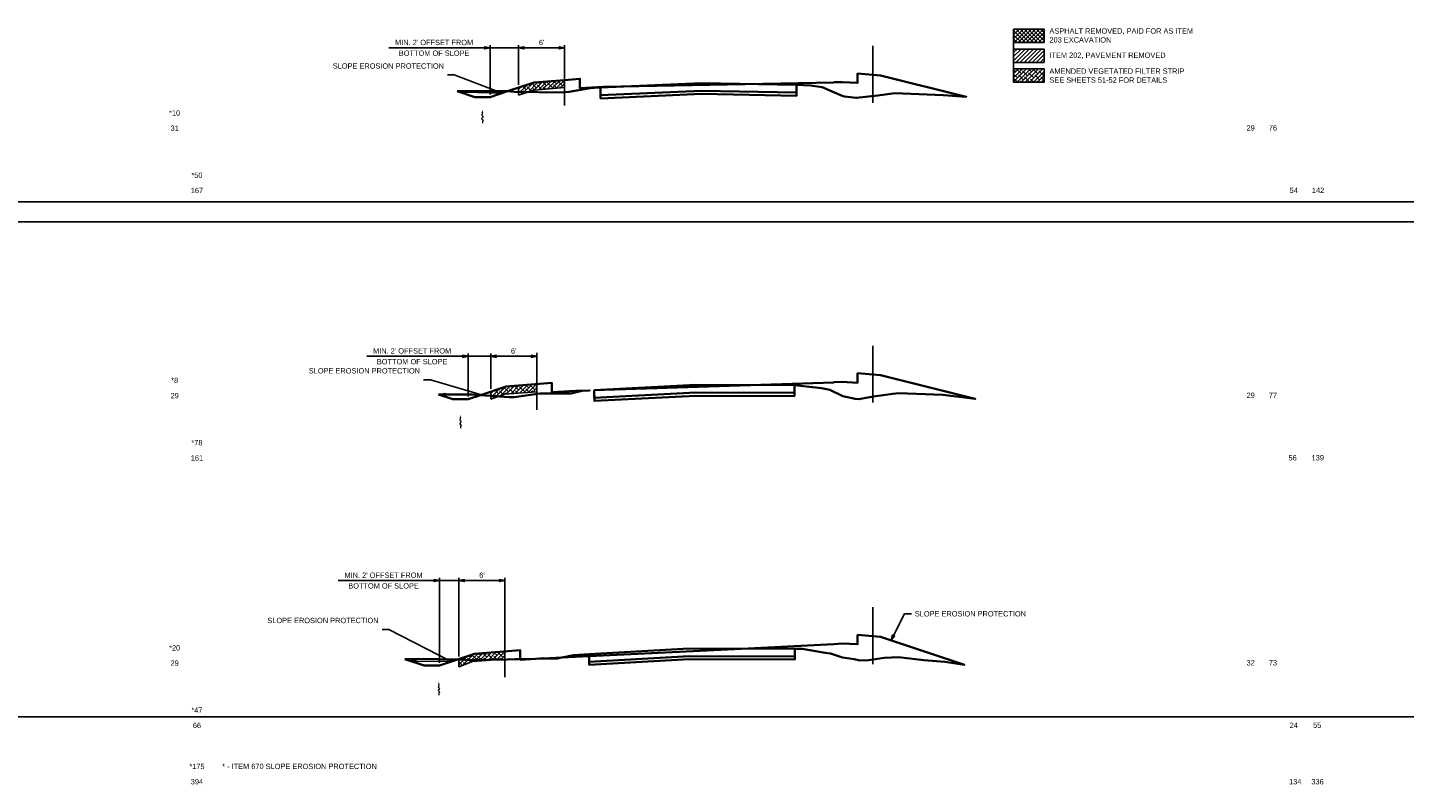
# Model space of a CAD drawing. Header units: feet. Extents: x 2296963 to 2300087, y 574586 to 575596.
# Tile 8 of 9: x 2299084 to 2299264, y 574600 to 574699. Entities that reach past the tile are written whole.
import ezdxf
from ezdxf import colors
from ezdxf.entities.mleader import LeaderData, LeaderLine
from ezdxf.enums import TextEntityAlignment as Align
from ezdxf.math import Vec2, Vec3

# ---------------------------------------------------------------- set-up
doc = ezdxf.new("R2010")
doc.units = ezdxf.units.FT
doc.header["$LTSCALE"] = 5
doc.header["$MEASUREMENT"] = 0
for name, color, linetype in [('DR_P_Flow_Arrow', 151, 'Continuous'), ('DR_P_Text', 7, 'Continuous'), ('SH_Text', 7, 'Continuous'), ('XS_P_Annotation', 7, 'Continuous'), ('XS_P_Finished_Grade_Seeded', 3, 'Continuous'), ('XS_P_Undercut', 230, 'Continuous'), ('XS_P_Undercut2', 230, 'Continuous')]:
    doc.layers.add(name, color=color, linetype=linetype)
doc.layers.add('SC_Scratch1', color=7, linetype='Continuous', plot=False)
doc.layers.add('VL_Cut_Volume', color=3, linetype='Continuous', lineweight=35, true_color=0x00ff00, plot=False)
doc.layers.add('VL_Fill_Volume', color=5, linetype='Continuous', lineweight=35, true_color=0x0000ff, plot=False)
doc.styles.add('Slanted-Normal', font='font31.shx', dxfattribs={"height": 0.14})
doc.dimstyles.new('Dec-0  Slanted', dxfattribs={"dimtxt": 0.14, "dimasz": 0.14, "dimexe": 0.07, "dimexo": 0.07, "dimgap": 0.07, "dimtad": 1, "dimdec": 0, "dimzin": 3, "dimdsep": 46, "dimtxsty": 'Slanted-Normal', "dimblk": 'Dim1', "dimcen": 0, "dimclrd": 95, "dimclre": 95, "dimclrt": 7, "dimaunit": 1, "dimadec": 5, "dimazin": 3, "dimtfac": 1, "dimtdec": 0, "dimtmove": 1, "dimatfit": 0, "dimldrblk": 'Dim1', "dimfxl": 1, "dimtolj": 1, "dimtzin": 0, "dimlwd": -1, "dimlwe": -1, "dimarcsym": 0})

# ---------------------------------------------------------------- blocks, each defined once
blk = doc.blocks.new('DFL-P')
at = {"layer": 'DR_P_Flow_Arrow', "color": 151, "linetype": 'Continuous', "lineweight": 13}
blk.add_open_spline([(-0.08, 0), (-0.081, 0), (-0.082, 0), (-0.083, 0), (-0.094, 0), (-0.105, 0.005), (-0.116, 0.008), (-0.123, 0.01), (-0.131, 0.013), (-0.137, 0.015), (-0.152, 0.02), (-0.165, -0.02), (-0.179, -0.022), (-0.195, -0.023), (-0.212, 0.018), (-0.228, 0.019), (-0.245, 0.021), (-0.266, -0.028), (-0.284, -0.022), (-0.29, -0.02), (-0.287, 0.001), (-0.295, 0.001), (-0.313, 0), (-0.332, 0), (-0.35, 0)], degree=3, knots=[0, 0, 0, 0, 0.009646, 0.009646, 0.009646, 0.112481, 0.112481, 0.112481, 0.179673, 0.179673, 0.179673, 0.350625, 0.350625, 0.350625, 0.544565, 0.544565, 0.544565, 0.756426, 0.756426, 0.756426, 0.832712, 0.832712, 0.832712, 1, 1, 1, 1], dxfattribs=at)
at = {"layer": 'DR_P_Flow_Arrow', "color": 151, "linetype": 'Continuous', "lineweight": 0, "extrusion": (0, 0, -1)}
blk.add_solid([(0.08, 0.021), (0, 0), (0.08, -0.021)], dxfattribs=at)
blk = doc.blocks.new('Dim1')
h = blk.add_hatch(color=4)
h.dxf.hatch_style = 1
h.paths.add_polyline_path([(0, 0), (-1, -0.2), (-1, 0.2)])
at = {"color": 4}
blk.add_lwpolyline([(0, 0), (-1, -0.2), (-1, 0.2), (0, 0)], dxfattribs=at)
blk = doc.blocks.new('*D965')
at = {"layer": 'Defpoints', "color": 0, "transparency": 16777216}
for p in [(2299140.06, 574626.54), (2299140.06, 574616.27), (2299146.09, 574617.26)]:
    blk.add_point(p, dxfattribs=at)
at = {"layer": 'SH_Text', "color": 95, "linetype": 'Continuous', "transparency": 16777216}
for p, q in [((2299140.06, 574616.62), (2299140.06, 574626.89)), ((2299145.39, 574626.54), (2299140.76, 574626.54)), ((2299146.09, 574617.61), (2299146.09, 574626.89))]:
    blk.add_line(p, q, dxfattribs=at)
at = {"layer": 'SH_Text', "color": 95, "transparency": 16777216, "xscale": 0.7000000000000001, "yscale": 0.7000000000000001, "zscale": 0.7000000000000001, "rotation": 180}
blk.add_blockref('Dim1', (2299140.06, 574626.54), dxfattribs=at)
at = {"layer": 'SH_Text', "color": 95, "transparency": 16777216, "xscale": 0.7000000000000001, "yscale": 0.7000000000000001, "zscale": 0.7000000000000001}
blk.add_blockref('Dim1', (2299146.09, 574626.54), dxfattribs=at)
at = {"layer": 'SH_Text', "color": 7, "transparency": 16777216, "insert": (2299143.08, 574627.24), "char_height": 0.7, "attachment_point": 5, "style": 'Slanted-Normal'}
blk.add_mtext("\\A1;6'", dxfattribs=at)
blk = doc.blocks.new('*D966')
at = {"layer": 'Defpoints', "color": 0, "transparency": 16777216}
for p in [(2299144.24, 574655.89), (2299150.25, 574652.26), (2299144.24, 574651.26)]:
    blk.add_point(p, dxfattribs=at)
at = {"layer": 'SH_Text', "color": 95, "linetype": 'Continuous', "transparency": 16777216}
for p, q in [((2299144.24, 574651.61), (2299144.24, 574656.24)), ((2299149.55, 574655.89), (2299144.94, 574655.89)), ((2299150.25, 574652.61), (2299150.25, 574656.24))]:
    blk.add_line(p, q, dxfattribs=at)
at = {"layer": 'SH_Text', "color": 95, "transparency": 16777216, "xscale": 0.7000000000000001, "yscale": 0.7000000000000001, "zscale": 0.7000000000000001, "rotation": 180}
blk.add_blockref('Dim1', (2299144.24, 574655.89), dxfattribs=at)
at = {"layer": 'SH_Text', "color": 95, "transparency": 16777216, "xscale": 0.7000000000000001, "yscale": 0.7000000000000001, "zscale": 0.7000000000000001}
blk.add_blockref('Dim1', (2299150.25, 574655.89), dxfattribs=at)
at = {"layer": 'SH_Text', "color": 7, "transparency": 16777216, "insert": (2299147.24, 574656.59), "char_height": 0.7, "attachment_point": 5, "style": 'Slanted-Normal'}
blk.add_mtext("\\A1;6'", dxfattribs=at)
blk = doc.blocks.new('*D967')
at = {"layer": 'Defpoints', "color": 0, "transparency": 16777216}
for p in [(2299147.88, 574696.25), (2299153.9, 574692.04), (2299147.88, 574691.05)]:
    blk.add_point(p, dxfattribs=at)
at = {"layer": 'SH_Text', "color": 95, "linetype": 'Continuous', "transparency": 16777216}
for p, q in [((2299147.88, 574691.4), (2299147.88, 574696.6)), ((2299153.2, 574696.25), (2299148.58, 574696.25)), ((2299153.9, 574692.39), (2299153.9, 574696.6))]:
    blk.add_line(p, q, dxfattribs=at)
at = {"layer": 'SH_Text', "color": 95, "transparency": 16777216, "xscale": 0.7000000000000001, "yscale": 0.7000000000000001, "zscale": 0.7000000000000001, "rotation": 180}
blk.add_blockref('Dim1', (2299147.88, 574696.25), dxfattribs=at)
at = {"layer": 'SH_Text', "color": 95, "transparency": 16777216, "xscale": 0.7000000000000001, "yscale": 0.7000000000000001, "zscale": 0.7000000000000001}
blk.add_blockref('Dim1', (2299153.9, 574696.25), dxfattribs=at)
at = {"layer": 'SH_Text', "color": 7, "transparency": 16777216, "insert": (2299150.89, 574696.95), "char_height": 0.7, "attachment_point": 5, "style": 'Slanted-Normal'}
blk.add_mtext("\\A1;6'", dxfattribs=at)
blk = doc.blocks.new('*D984')
at = {"layer": 'Defpoints', "color": 0, "transparency": 16777216}
for p in [(2299137.52, 574626.54), (2299140.06, 574616.27), (2299137.52, 574615.42)]:
    blk.add_point(p, dxfattribs=at)
at = {"layer": 'SH_Text', "color": 95, "linetype": 'Continuous', "transparency": 16777216}
for p, q in [((2299136.82, 574626.54), (2299124.28, 574626.54)), ((2299137.52, 574615.77), (2299137.52, 574626.89)), ((2299140.06, 574626.54), (2299137.52, 574626.54)), ((2299140.06, 574616.62), (2299140.06, 574626.89)), ((2299140.76, 574626.54), (2299141.46, 574626.54))]:
    blk.add_line(p, q, dxfattribs=at)
at = {"layer": 'SH_Text', "color": 95, "transparency": 16777216, "xscale": 0.7000000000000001, "yscale": 0.7000000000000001, "zscale": 0.7000000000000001}
blk.add_blockref('Dim1', (2299137.52, 574626.54), dxfattribs=at)
at = {"layer": 'SH_Text', "color": 95, "transparency": 16777216, "xscale": 0.7000000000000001, "yscale": 0.7000000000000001, "zscale": 0.7000000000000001, "rotation": 180}
blk.add_blockref('Dim1', (2299140.06, 574626.54), dxfattribs=at)
at = {"layer": 'SH_Text', "color": 7, "transparency": 16777216, "char_height": 0.7, "width": 11.3973, "attachment_point": 5, "style": 'Slanted-Normal'}
for s, insert in [("\\A1;MIN. 2' OFFSET FROM", (2299130.2, 574627.24)), ('\\A1;BOTTOM OF SLOPE', (2299130.2, 574625.84))]:
    blk.add_mtext(s, dxfattribs=dict(at, insert=insert))
blk = doc.blocks.new('*D985')
at = {"layer": 'Defpoints', "color": 0, "transparency": 16777216}
for p in [(2299141.26, 574655.89), (2299141.26, 574650.27), (2299144.23, 574651.26)]:
    blk.add_point(p, dxfattribs=at)
at = {"layer": 'SH_Text', "color": 95, "linetype": 'Continuous', "transparency": 16777216}
for p, q in [((2299140.56, 574655.89), (2299128.02, 574655.89)), ((2299141.26, 574650.62), (2299141.26, 574656.24)), ((2299144.23, 574655.89), (2299141.26, 574655.89)), ((2299144.23, 574651.61), (2299144.23, 574656.24)), ((2299144.93, 574655.89), (2299145.63, 574655.89))]:
    blk.add_line(p, q, dxfattribs=at)
at = {"layer": 'SH_Text', "color": 95, "transparency": 16777216, "xscale": 0.7000000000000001, "yscale": 0.7000000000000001, "zscale": 0.7000000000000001}
blk.add_blockref('Dim1', (2299141.26, 574655.89), dxfattribs=at)
at = {"layer": 'SH_Text', "color": 95, "transparency": 16777216, "xscale": 0.7000000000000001, "yscale": 0.7000000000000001, "zscale": 0.7000000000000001, "rotation": 180}
blk.add_blockref('Dim1', (2299144.23, 574655.89), dxfattribs=at)
at = {"layer": 'SH_Text', "color": 7, "transparency": 16777216, "char_height": 0.7, "width": 11.3973, "attachment_point": 5, "style": 'Slanted-Normal'}
for s, insert in [("\\A1;MIN. 2' OFFSET FROM", (2299133.94, 574656.59)), ('\\A1;BOTTOM OF SLOPE', (2299133.94, 574655.19))]:
    blk.add_mtext(s, dxfattribs=dict(at, insert=insert))
blk = doc.blocks.new('*D986')
at = {"layer": 'Defpoints', "color": 0, "transparency": 16777216}
for p in [(2299144.14, 574696.25), (2299144.14, 574689.8), (2299147.88, 574691.05)]:
    blk.add_point(p, dxfattribs=at)
at = {"layer": 'SH_Text', "color": 95, "linetype": 'Continuous', "transparency": 16777216}
for p, q in [((2299143.44, 574696.25), (2299130.9, 574696.25)), ((2299144.14, 574690.15), (2299144.14, 574696.6)), ((2299147.88, 574696.25), (2299144.14, 574696.25)), ((2299147.88, 574691.4), (2299147.88, 574696.6)), ((2299148.58, 574696.25), (2299149.28, 574696.25))]:
    blk.add_line(p, q, dxfattribs=at)
at = {"layer": 'SH_Text', "color": 95, "transparency": 16777216, "xscale": 0.7000000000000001, "yscale": 0.7000000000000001, "zscale": 0.7000000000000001}
blk.add_blockref('Dim1', (2299144.14, 574696.25), dxfattribs=at)
at = {"layer": 'SH_Text', "color": 95, "transparency": 16777216, "xscale": 0.7000000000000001, "yscale": 0.7000000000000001, "zscale": 0.7000000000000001, "rotation": 180}
blk.add_blockref('Dim1', (2299147.88, 574696.25), dxfattribs=at)
at = {"layer": 'SH_Text', "color": 7, "transparency": 16777216, "char_height": 0.7, "width": 11.3973, "attachment_point": 5, "style": 'Slanted-Normal'}
for s, insert in [("\\A1;MIN. 2' OFFSET FROM", (2299136.82, 574696.95)), ('\\A1;BOTTOM OF SLOPE', (2299136.82, 574695.55))]:
    blk.add_mtext(s, dxfattribs=dict(at, insert=insert))

msp = doc.modelspace()

# ---------------------------------------------------------------- hatches: boundary and pattern name
at = {"layer": 'XS_P_Finished_Grade_Seeded'}
h = msp.add_hatch(dxfattribs=at)
h.set_pattern_fill('ANSI38', color=256, scale=3)
h.set_pattern_definition([(45, (699.99862, 25.5655), (-0.265165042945, 0.265165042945), []), (135, (699.99862, 25.5655), (-0.795495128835, 0.265165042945), [0.9375, -0.5625])])
h.paths.add_polyline_path([(2299216.663, 574693.49), (2299212.663, 574693.49), (2299212.663, 574691.74), (2299216.663, 574691.74)])
h = msp.add_hatch(dxfattribs=at)
h.set_pattern_fill('ANSI38', color=256, scale=3)
h.set_pattern_definition([(45, (1054.3922, -3.83522), (-0.265165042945, 0.265165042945), []), (135, (1054.3922, -3.83522), (-0.795495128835, 0.265165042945), [0.9375, -0.5625])])
h.paths.add_polyline_path([(2299147.877, 574690.051), (2299149.914, 574690.734), (2299153.896, 574691.044), (2299153.896, 574692.044), (2299149.896, 574691.724), (2299147.877, 574691.051)])
h = msp.add_hatch(dxfattribs=at)
h.set_pattern_fill('ANSI38', color=256, scale=3)
h.set_pattern_definition([(45, (1050.7477, -43.62395), (-0.265165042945, 0.265165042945), []), (135, (1050.7477, -43.62395), (-0.795495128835, 0.265165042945), [0.9375, -0.5625])])
h.paths.add_polyline_path([(2299144.232, 574650.264), (2299146.01, 574650.925), (2299150.246, 574651.255), (2299150.246, 574652.255), (2299146.251, 574651.935), (2299144.232, 574651.264)])
h = msp.add_hatch(dxfattribs=at)
h.set_pattern_fill('ANSI38', color=256, scale=3)
h.set_pattern_definition([(45, (1046.5801, -78.61575), (-0.265165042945, 0.265165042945), []), (135, (1046.5801, -78.61575), (-0.795495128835, 0.265165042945), [0.9375, -0.5625])])
h.paths.add_polyline_path([(2299140.065, 574615.267), (2299141.842, 574615.934), (2299146.069, 574616.263), (2299146.069, 574617.263), (2299142.084, 574616.944), (2299140.065, 574616.27)])
at = {"layer": 'XS_P_Undercut'}
h = msp.add_hatch(dxfattribs=at)
h.set_pattern_fill('ANSI37', color=256, scale=3)
h.set_pattern_definition([(45, (1220.0173, -6.69204), (-0.265165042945, 0.265165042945), []), (135, (1220.0173, -6.69204), (-0.265165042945, -0.265165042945), [])])
h.paths.add_polyline_path([(2299216.663, 574698.709), (2299212.663, 574698.709), (2299212.663, 574696.959), (2299216.663, 574696.959)])
at = {"layer": 'XS_P_Undercut2'}
h = msp.add_hatch(dxfattribs=at)
h.set_pattern_fill('ANSI31', color=256, scale=3)
h.set_pattern_definition([(45, (1224.9976, -0.32678), (-0.265165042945, 0.265165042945), [])])
h.paths.add_polyline_path([(2299216.663, 574696.1), (2299212.663, 574696.1), (2299212.663, 574694.35), (2299216.663, 574694.35)])

# ---------------------------------------------------------------- linework, layer by layer
at = {"layer": 'SC_Scratch1', "flags": 128}
for points in [[(2299212.663, 574696.1), (2299212.663, 574696.959)], [(2299153.896, 574688.691), (2299153.896, 574696.144)], [(2299194.22, 574689.051), (2299194.22, 574696.504)], [(2299212.663, 574693.49), (2299212.663, 574694.35)], [(2299911.811, 574676.1), (2297852.707, 574676.1)], [(2299911.811, 574673.49), (2297852.707, 574673.49)], [(2299194.22, 574649.821), (2299194.22, 574657.275)], [(2299150.246, 574648.902), (2299150.246, 574656.355)], [(2299194.22, 574615.592), (2299194.22, 574623.045)], [(2299146.086, 574613.911), (2299146.086, 574621.364)], [(2300086.81, 574608.709), (2298027.706, 574608.709)]]:
    msp.add_lwpolyline(points, dxfattribs=at)
at = {"layer": 'SH_Text', "flags": 128}
for points in [[(2299212.663, 574698.709), (2299216.663, 574698.709), (2299216.663, 574696.959), (2299212.663, 574696.959)], [(2299212.663, 574696.1), (2299216.663, 574696.1), (2299216.663, 574694.35), (2299212.663, 574694.35)], [(2299212.663, 574693.49), (2299216.663, 574693.49), (2299216.663, 574691.74), (2299212.663, 574691.74)]]:
    msp.add_lwpolyline(points, close=True, dxfattribs=at)
at = {"layer": 'VL_Cut_Volume', "flags": 128}
for points in [[(2299158.6, 574691.062), (2299158.61, 574690.062), (2299171.828, 574690.645), (2299184.258, 574690.407), (2299184.268, 574691.407), (2299171.828, 574691.645)], [(2299139.841, 574690.569), (2299142.136, 574689.804), (2299144.136, 574689.804), (2299146.416, 574690.564), (2299142.441, 574690.579)], [(2299157.783, 574651.46), (2299157.783, 574650.46), (2299171.093, 574651.134), (2299183.982, 574651.1), (2299183.982, 574652.1), (2299171.093, 574652.134)], [(2299137.373, 574650.901), (2299139.259, 574650.273), (2299141.259, 574650.273), (2299142.879, 574650.813), (2299141.791, 574650.891)], [(2299150.094, 574616.31), (2299152.957, 574616.361), (2299153.474, 574616.462), (2299157.106, 574616.641), (2299157.114, 574615.926), (2299170.219, 574616.66), (2299184.031, 574616.608), (2299184.038, 574617.608), (2299170.219, 574617.66), (2299157.104, 574616.926), (2299155.062, 574616.771), (2299153.572, 574616.483), (2299151.185, 574616.349), (2299151.185, 574616.376)], [(2299133.001, 574616.263), (2299135.523, 574615.423), (2299137.523, 574615.423), (2299139.863, 574616.203), (2299134.724, 574616.294)], [(2299148.086, 574616.275), (2299148.086, 574616.19), (2299150.094, 574616.31)]]:
    msp.add_lwpolyline(points, close=True, dxfattribs=at)
at = {"layer": 'VL_Fill_Volume', "flags": 128}
for points in [[(2299146.416, 574690.564), (2299147.338, 574690.505), (2299153.575, 574690.412), (2299154.497, 574690.484), (2299157.236, 574690.987), (2299158.401, 574691.043), (2299158.6, 574691.062), (2299158.61, 574689.645), (2299171.828, 574690.228), (2299184.258, 574689.99), (2299184.268, 574691.407), (2299186.069, 574691.329), (2299187.607, 574691.087), (2299190.206, 574689.953), (2299190.522, 574689.869), (2299192.068, 574689.701), (2299194.911, 574690.037), (2299197.12, 574690.312), (2299203.452, 574690.054), (2299206.462, 574689.842), (2299195.233, 574692.649), (2299192.233, 574692.889), (2299192.233, 574691.655), (2299190.233, 574691.775), (2299189.15, 574691.757), (2299189.15, 574691.72), (2299158.989, 574691.156), (2299155.896, 574690.97), (2299155.896, 574692.204), (2299153.881, 574692.043), (2299149.896, 574691.724)], [(2299157.783, 574651.435), (2299157.793, 574650.043), (2299171.093, 574650.718), (2299183.972, 574650.683), (2299183.982, 574652.1), (2299187.535, 574651.723), (2299188.606, 574651.5), (2299190.301, 574650.65), (2299191.912, 574650.329), (2299192.416, 574650.283), (2299194.315, 574650.633), (2299196.857, 574650.984), (2299197.634, 574651.048), (2299202.239, 574650.908), (2299203.41, 574650.846), (2299207.643, 574650.318), (2299195.233, 574653.42), (2299192.233, 574653.66), (2299192.233, 574652.426), (2299190.233, 574652.546), (2299189.15, 574652.51), (2299189.15, 574652.473)], [(2299142.879, 574650.813), (2299146.636, 574650.542), (2299147.29, 574650.533), (2299150.657, 574651.011), (2299152.233, 574651.04), (2299154.712, 574651.04), (2299156.212, 574651.353), (2299157.173, 574651.415), (2299155.341, 574651.367), (2299152.246, 574651.181), (2299152.246, 574652.415), (2299146.246, 574651.935)], [(2299157.104, 574616.641), (2299157.114, 574615.509), (2299170.219, 574616.244), (2299184.028, 574616.192), (2299184.038, 574617.608), (2299185.009, 574617.592), (2299187.986, 574617.105), (2299188.716, 574617.015), (2299190.253, 574616.48), (2299191.781, 574616.236), (2299192.557, 574616.091), (2299193.659, 574616.124), (2299195.78, 574616.435), (2299197.615, 574616.504), (2299200.93, 574616.126), (2299203.685, 574615.914), (2299206.226, 574615.527), (2299195.233, 574619.191), (2299192.233, 574619.431), (2299192.233, 574618.197), (2299190.233, 574618.317), (2299189.15, 574618.226), (2299177.029, 574617.626)], [(2299139.863, 574616.203), (2299140.837, 574616.186), (2299141.724, 574616.109), (2299146.382, 574616.199), (2299147.485, 574616.276), (2299148.086, 574616.275), (2299148.086, 574617.424), (2299142.084, 574616.944)]]:
    msp.add_lwpolyline(points, close=True, dxfattribs=at)
at = {"layer": 'XS_P_Finished_Grade_Seeded', "flags": 128}
for points in [[(2299147.877, 574690.051), (2299149.914, 574690.734), (2299153.896, 574691.044), (2299153.896, 574692.044), (2299149.896, 574691.724), (2299147.877, 574691.051)], [(2299144.232, 574650.264), (2299146.01, 574650.925), (2299150.246, 574651.255), (2299150.246, 574652.255), (2299146.251, 574651.935), (2299144.232, 574651.264)], [(2299140.065, 574615.267), (2299141.842, 574615.934), (2299146.069, 574616.263), (2299146.069, 574617.263), (2299142.084, 574616.944), (2299140.065, 574616.27)]]:
    msp.add_lwpolyline(points, close=True, dxfattribs=at)

# ---------------------------------------------------------------- block references
at = {"layer": 'DR_P_Text', "xscale": 5, "yscale": 5, "zscale": 5, "rotation": 90}
for p in [(2299143.136, 574688.147), (2299140.259, 574648.222), (2299137.434, 574613.303)]:
    msp.add_blockref('DFL-P', p, dxfattribs=at)

# ---------------------------------------------------------------- texts
at = {"layer": 'SH_Text', "style": 'Slanted-Normal'}
for s, p in [('54', (2299248.799, 574677.259)), ('142', (2299251.705, 574677.259)), ('56', (2299248.654, 574642.259)), ('139', (2299251.672, 574642.259)), ('24', (2299248.793, 574607.259)), ('55', (2299251.863, 574607.259))]:
    msp.add_text(s, height=0.7, dxfattribs=at).set_placement(p)
at = {"layer": 'SH_Text', "char_height": 0.7, "attachment_point": 4, "style": 'Slanted-Normal'}
for s, insert, width in [('ASPHALT REMOVED, PAID FOR AS ITEM 203 EXCAVATION', (2299217.354, 574697.873), 18.5), ('ITEM 202, PAVEMENT REMOVED', (2299217.354, 574695.225), 18.26421), ('AMENDED VEGETATED FILTER STRIP\\PSEE SHEETS 51-52 FOR DETAILS', (2299217.354, 574692.615), 18.26421)]:
    msp.add_mtext(s, dxfattribs=dict(at, insert=insert, width=width))
at = {"layer": 'SH_Text', "linetype": 'ByBlock', "char_height": 0.7, "attachment_point": 5, "style": 'Slanted-Normal'}
for s, insert in [('29', (2299243.691, 574685.776)), ('76', (2299246.608, 574685.776)), ('29', (2299243.691, 574650.776)), ('77', (2299246.608, 574650.776)), ('32', (2299243.691, 574615.776)), ('73', (2299246.608, 574615.776))]:
    msp.add_mtext(s, dxfattribs=dict(at, insert=insert))
at = {"layer": 'XS_P_Annotation', "style": 'Slanted-Normal'}
for s, p in [('*10', (2299102.859, 574687.739)), ('31', (2299102.859, 574685.739)), ('*50', (2299105.775, 574679.586)), ('167', (2299105.775, 574677.586)), ('*8', (2299102.859, 574652.739)), ('29', (2299102.859, 574650.739)), ('*78', (2299105.775, 574644.586)), ('161', (2299105.775, 574642.586)), ('*20', (2299102.859, 574617.739)), ('29', (2299102.859, 574615.739)), ('*47', (2299105.775, 574609.586)), ('66', (2299105.775, 574607.586)), ('*175', (2299105.775, 574602.223)), ('394', (2299105.775, 574600.223)), ('134', (2299249.526, 574600.223)), ('336', (2299252.442, 574600.223))]:
    msp.add_text(s, height=0.7, dxfattribs=at).set_placement(p, align=Align.MIDDLE_CENTER)
msp.add_text('* - ITEM 670 SLOPE EROSION PROTECTION', height=0.7, dxfattribs=at).set_placement((2299109.078, 574602.223), align=Align.MIDDLE_LEFT)

# ---------------------------------------------------------------- dimensions: what is measured, and where the dimension line sits
at = {"layer": 'SH_Text'}
for base, p1, p2, picture, middle in [((2299144.136, 574696.249), (2299147.877, 574691.051), (2299144.136, 574689.804), '*D986', (2299136.817, 574696.249)), ((2299141.259, 574655.893), (2299144.233, 574651.264), (2299141.259, 574650.273), '*D985', (2299133.939, 574655.893)), ((2299137.523, 574626.543), (2299140.065, 574616.27), (2299137.523, 574615.423), '*D984', (2299130.203, 574626.543))]:
    dim = msp.add_linear_dim(base=base, p1=p1, p2=p2, text="MIN. 2' OFFSET FROM\\X BOTTOM OF SLOPE", dimstyle='Dec-0  Slanted', override={"dimpost": "'", "dimtfac": 0.7}, dxfattribs=at)
    dim.commit()
    dim.dimension.update_dxf_attribs({"geometry": picture, "text_midpoint": middle})
for base, p1, p2, picture, middle in [((2299147.877, 574696.249), (2299153.896, 574692.044), (2299147.877, 574691.051), '*D967', (2299150.886, 574696.949)), ((2299144.236, 574655.893), (2299150.246, 574652.255), (2299144.236, 574651.265), '*D966', (2299147.241, 574656.593)), ((2299140.065, 574626.543), (2299146.086, 574617.264), (2299140.065, 574616.27), '*D965', (2299143.075, 574627.243))]:
    dim = msp.add_linear_dim(base=base, p1=p1, p2=p2, dimstyle='Dec-0  Slanted', override={"dimpost": "'", "dimtfac": 0.7}, dxfattribs=at)
    dim.commit()
    dim.dimension.update_dxf_attribs({"geometry": picture, "text_midpoint": middle})

# ---------------------------------------------------------------- leaders
at = {"layer": 'XS_P_Annotation'}
ml = msp.add_multileader_mtext('Standard', dxfattribs=at)
ml.set_content('SLOPE EROSION PROTECTION', color=256, style='Slanted-Normal')
ml.set_leader_properties()
ml.set_arrow_properties(name='Dim1')
ml.build(insert=Vec2(0, 0))
ml.multileader.update_dxf_attribs({"text_right_attachment_type": 3, "dogleg_length": 0.18, "arrow_head_size": 0.7, "scale": 5})
ctx = ml.context
ctx.base_point, ctx.scale, ctx.char_height, ctx.arrow_head_size, ctx.landing_gap_size, ctx.plane_origin = Vec3(2299129.542, 574693.877), 5, 0.7, 0.7, 0.45, Vec3(2299142.346, 574682.772)
ctx.right_attachment, ctx.text_align_type = 3, 2
notes = []
notes.append((ctx, [(0, (1, 1, 0), (2299139.459, 574692.71), (-1, 0), 0.9, [(1, [(2299140.21, 574690.446), (2299145.718, 574690.331)], 0, [])])]))
ctx.mtext.insert, ctx.mtext.width, ctx.mtext.alignment, ctx.mtext.flow_direction = Vec3(2299138.109, 574694.227), 8.47466, 3, 5
ml = msp.add_multileader_mtext('Standard', dxfattribs=at)
ml.set_content('SLOPE EROSION PROTECTION', color=256, style='Slanted-Normal')
ml.set_leader_properties()
ml.set_arrow_properties(name='Dim1')
ml.build(insert=Vec2(0, 0))
ml.multileader.update_dxf_attribs({"text_right_attachment_type": 3, "dogleg_length": 0.18, "arrow_head_size": 0.7, "scale": 5})
ctx = ml.context
ctx.base_point, ctx.scale, ctx.char_height, ctx.arrow_head_size, ctx.landing_gap_size, ctx.plane_origin = Vec3(2299126.408, 574653.991), 5, 0.7, 0.7, 0.45, Vec3(2299139.212, 574643.186)
ctx.right_attachment, ctx.text_align_type = 3, 2
notes.append((ctx, [(0, (1, 1, 0), (2299136.325, 574652.825), (-1, 0), 0.9, [(1, [(2299137.542, 574650.899), (2299143.022, 574650.86)], 0, [])])]))
ctx.mtext.insert, ctx.mtext.width, ctx.mtext.alignment, ctx.mtext.flow_direction = Vec3(2299134.975, 574654.341), 8.47466, 3, 5
ml = msp.add_multileader_mtext('Standard', dxfattribs=at)
ml.set_content('SLOPE EROSION PROTECTION', color=256, style='Slanted-Normal')
ml.set_leader_properties()
ml.set_arrow_properties(name='Dim1')
ml.build(insert=Vec2(0, 0))
ml.multileader.update_dxf_attribs({"text_right_attachment_type": 3, "dogleg_length": 0.18, "arrow_head_size": 0.7, "scale": 5})
ctx = ml.context
ctx.base_point, ctx.scale, ctx.char_height, ctx.arrow_head_size, ctx.landing_gap_size, ctx.plane_origin = Vec3(2299120.981, 574621.321), 5, 0.7, 0.7, 0.45, Vec3(2299135.637, 574608.371)
ctx.right_attachment, ctx.text_align_type = 3, 2
notes.append((ctx, [(0, (1, 1, 0), (2299130.898, 574620.155), (-1, 0), 0.9, [(1, [(2299133.714, 574616.026), (2299139.063, 574615.936)], 0, [])])]))
ctx.mtext.insert, ctx.mtext.width, ctx.mtext.alignment, ctx.mtext.flow_direction = Vec3(2299129.548, 574621.671), 8.47466, 3, 5
ml = msp.add_multileader_mtext('Standard', dxfattribs=at)
ml.set_content('SLOPE EROSION PROTECTION', color=256, style='Slanted-Normal')
ml.set_leader_properties()
ml.set_arrow_properties(name='Dim1')
ml.build(insert=Vec2(0, 0))
ml.multileader.update_dxf_attribs({"text_right_attachment_type": 3, "dogleg_length": 0.18, "arrow_head_size": 0.7, "scale": 5})
ctx = ml.context
ctx.base_point, ctx.scale, ctx.char_height, ctx.arrow_head_size, ctx.landing_gap_size, ctx.plane_origin = Vec3(2299199.287, 574622.195), 5, 0.7, 0.7, 0.45, Vec3(2299209.844, 574617.876)
ctx.right_attachment = 3
notes.append((ctx, [(1, (1, 1, 0), (2299198.387, 574622.195), (1, 0), 0.9, [(0, [(2299196.642, 574618.721)], 0, [])])]))
ctx.mtext.insert, ctx.mtext.width, ctx.mtext.flow_direction = Vec3(2299199.737, 574622.545), 8.47466, 5
for ctx, leaders in notes:
    for number, flags, end, landing, length, lines in leaders:
        leader = LeaderData()
        leader.index, (leader.has_last_leader_line, leader.has_dogleg_vector, leader.attachment_direction) = number, flags
        leader.last_leader_point, leader.dogleg_vector, leader.dogleg_length = Vec3(end), Vec3(landing), length
        for number, points, colour, breaks in lines:
            line = LeaderLine()
            line.index, line.vertices, line.color, line.breaks = number, Vec3.list(points), colors.encode_raw_color(colour), breaks
            leader.lines.append(line)
        ctx.leaders.append(leader)

doc.saveas('drawing.dxf')
